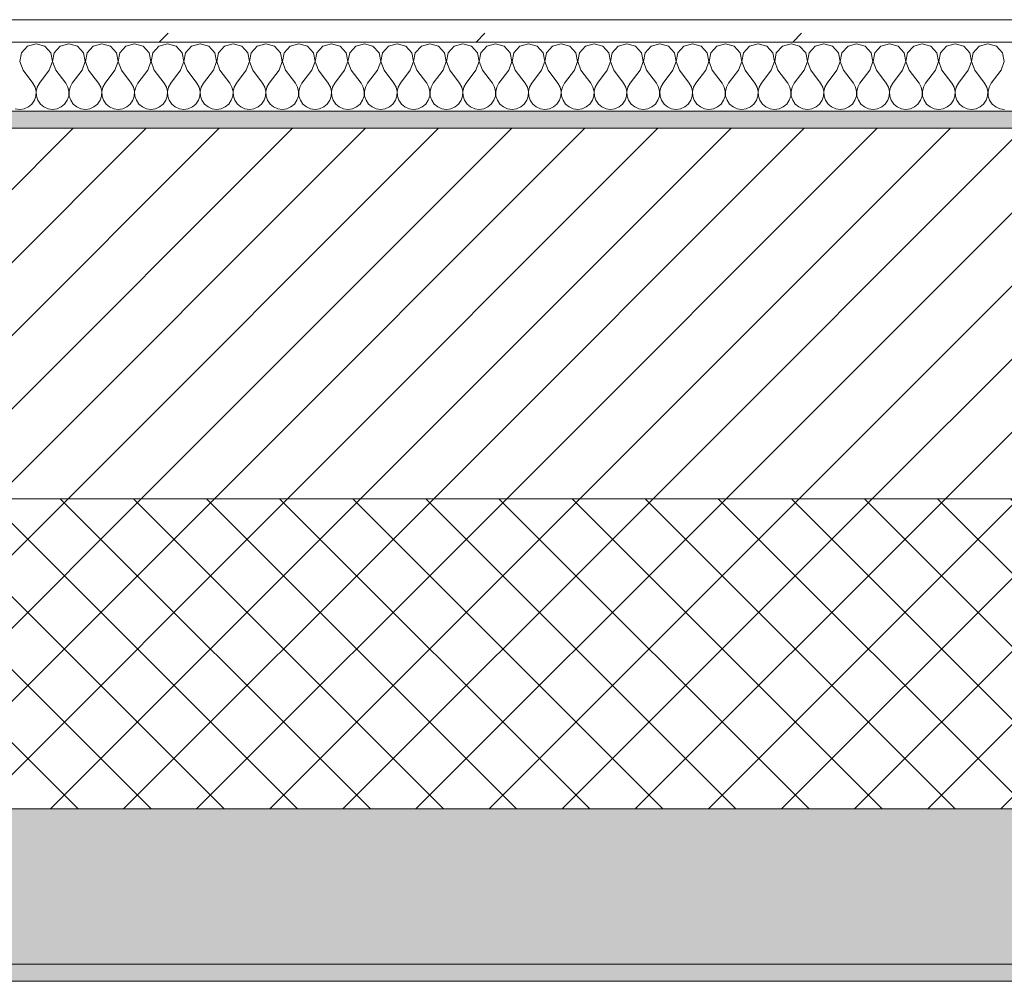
# Model space of a CAD drawing. Header units: millimetres. Extents: x -40968 to 13979, y -19284 to 4746.
# Tile 209 of 234: x -11714 to -11143, y -1699 to -1141. Entities that reach past the tile are written whole.
import ezdxf

# ---------------------------------------------------------------- set-up
doc = ezdxf.new("R2010")
doc.units = ezdxf.units.MM
doc.header["$MEASUREMENT"] = 0
doc.linetypes.add('Wipeout_Contour', pattern=[1000, 0, -1000])
doc.layers.add('12_FAÇ_Façana', color=7, linetype='Continuous')
doc.layers.add('Nuevo_08_E_Envans secs', color=7, linetype='Continuous')
for name, color, linetype, lineweight, true_color in [('12_FAÇ_Façana_Pluma_Nº__102', 7, 'Continuous', 5, 0xcccccc), ('12_FAÇ_Façana_Pluma_Nº__174', 7, 'Continuous', 13, 0xe4ad2c), ('12_FAÇ_Façana_Pluma_Nº__176', 7, 'Continuous', 15, 0x93a0c6), ('Nuevo_08_E_Envans secs_Pluma_Nº__102', 7, 'Continuous', 5, 0xcccccc), ('Nuevo_08_E_Envans secs_Pluma_Nº__177', 7, 'Continuous', 15, 0xf7e046)]:
    doc.layers.add(name, color=color, linetype=linetype, lineweight=lineweight, true_color=true_color)
for name, color, linetype, lineweight in [('12_FAÇ_Façana_Pluma_Nº__2', 8, 'Continuous', 5), ('12_FAÇ_Façana_Pluma_Nº__7', 7, 'Continuous', 5), ('Nuevo_08_E_Envans secs_Pluma_Nº__1', 7, 'Continuous', 5)]:
    doc.layers.add(name, color=color, linetype=linetype, lineweight=lineweight)

# ---------------------------------------------------------------- blocks, each defined once
blk = doc.blocks.new('Muro_10_1', base_point=(-12935.93, -1193.98))
at = {"layer": '12_FAÇ_Façana_Pluma_Nº__102', "linetype": 'Continuous', "lineweight": 0, "true_color": 0xe5e5e5}
for points in [[(-12935.93, -1688.98), (-8781.93, -1688.98), (-8781.93, -1598.98), (-12035.86, -1598.98), (-12035.86, -1613.98), (-12435.86, -1613.98), (-12435.86, -1598.98), (-12486.81, -1598.98), (-12486.81, -1613.98), (-12886.81, -1613.98), (-12886.81, -1598.98), (-12935.93, -1598.98)], [(-12935.93, -1698.98), (-8781.93, -1698.98), (-8781.93, -1688.98), (-12935.93, -1688.98)]]:
    blk.add_hatch(color=254, dxfattribs=at).paths.add_polyline_path(points)
at = {"layer": '12_FAÇ_Façana_Pluma_Nº__174', "linetype": 'Continuous', "lineweight": 13, "true_color": 0xe4ad2c}
h = blk.add_hatch(dxfattribs=at)
h.set_pattern_fill('SATE_Aislamiento_0001', color=42, style=0, pattern_type=2)
h.set_pattern_definition([(45, (0, 0), (-21.2132, 21.2132), []), (135, (0, 0), (21.2132, 21.2132), [])])
h.paths.add_polyline_path([(-12035.86, -1598.98), (-8781.93, -1598.98), (-8781.93, -1418.98), (-12035.86, -1418.98)])
at = {"layer": '12_FAÇ_Façana_Pluma_Nº__176', "linetype": 'Continuous', "lineweight": 0, "true_color": 0x495063}
blk.add_hatch(color=251, dxfattribs=at).paths.add_polyline_path([(-11995.86, -1203.98), (-8781.93, -1203.98), (-8781.93, -1193.98), (-11995.86, -1193.98)])
at = {"layer": '12_FAÇ_Façana_Pluma_Nº__2', "linetype": 'Continuous', "lineweight": 5}
h = blk.add_hatch(dxfattribs=at)
h.set_pattern_fill('Ceramic_0001', color=8, style=0, pattern_type=2)
h.set_pattern_definition([(45, (0, 0), (-21.2132, 21.2132), [])])
h.paths.add_polyline_path([(-11995.86, -1418.98), (-8781.93, -1418.98), (-8781.93, -1203.98), (-11995.86, -1203.98)])
at = {"layer": '12_FAÇ_Façana_Pluma_Nº__7', "color": 7, "linetype": 'Continuous', "lineweight": 5}
for p, q in [((-8781.93, -1203.98), (-11995.86, -1203.98)), ((-11995.86, -1418.98), (-8781.93, -1418.98)), ((-12035.86, -1598.98), (-8781.93, -1598.98)), ((-12935.93, -1688.98), (-8781.93, -1688.98))]:
    blk.add_line(p, q, dxfattribs=at)
at = {"layer": '12_FAÇ_Façana_Pluma_Nº__7', "color": 7, "linetype": 'Continuous', "lineweight": 5, "flags": 128}
for points in [[(-8781.93, -1193.98), (-11995.86, -1193.98)], [(-12935.93, -1698.98), (-8781.93, -1698.98)]]:
    blk.add_lwpolyline(points, dxfattribs=at)
blk = doc.blocks.new('*X256')
at = {"layer": 'Nuevo_08_E_Envans secs_Pluma_Nº__102', "color": 254, "linetype": 'Continuous', "lineweight": 5, "true_color": 0xcccccc}
for p, q in [((-11709.77, -1156.35), (-11713.28, -1160.19)), ((-11704.76, -1154.93), (-11709.77, -1156.35)), ((-11699.75, -1156.35), (-11704.76, -1154.93)), ((-11696.24, -1160.19), (-11699.75, -1156.35)), ((-11690.72, -1156.35), (-11694.23, -1160.19)), ((-11685.71, -1154.93), (-11690.72, -1156.35)), ((-11680.71, -1156.35), (-11685.71, -1154.93)), ((-11677.2, -1160.19), (-11680.71, -1156.35)), ((-11671.67, -1156.35), (-11675.19, -1160.19)), ((-11666.67, -1154.93), (-11671.67, -1156.35)), ((-11661.66, -1156.35), (-11666.67, -1154.93)), ((-11658.15, -1160.19), (-11661.66, -1156.35)), ((-11652.63, -1156.35), (-11656.14, -1160.19)), ((-11647.62, -1154.93), (-11652.63, -1156.35)), ((-11642.61, -1156.35), (-11647.62, -1154.93)), ((-11639.1, -1160.19), (-11642.61, -1156.35)), ((-11633.58, -1156.35), (-11637.09, -1160.19)), ((-11628.57, -1154.93), (-11633.58, -1156.35)), ((-11623.56, -1156.35), (-11628.57, -1154.93)), ((-11620.05, -1160.19), (-11623.56, -1156.35)), ((-11614.53, -1156.35), (-11618.04, -1160.19)), ((-11609.52, -1154.93), (-11614.53, -1156.35)), ((-11604.52, -1156.35), (-11609.52, -1154.93)), ((-11601.01, -1160.19), (-11604.52, -1156.35)), ((-11595.48, -1156.35), (-11598.99, -1160.19)), ((-11590.48, -1154.93), (-11595.48, -1156.35)), ((-11585.47, -1156.35), (-11590.48, -1154.93)), ((-11581.96, -1160.19), (-11585.47, -1156.35)), ((-11576.44, -1156.35), (-11579.95, -1160.19)), ((-11571.43, -1154.93), (-11576.44, -1156.35)), ((-11566.42, -1156.35), (-11571.43, -1154.93)), ((-11562.91, -1160.19), (-11566.42, -1156.35)), ((-11557.39, -1156.35), (-11560.9, -1160.19)), ((-11552.38, -1154.93), (-11557.39, -1156.35)), ((-11547.37, -1156.35), (-11552.38, -1154.93)), ((-11543.86, -1160.19), (-11547.37, -1156.35)), ((-11538.34, -1156.35), (-11541.85, -1160.19)), ((-11533.33, -1154.93), (-11538.34, -1156.35)), ((-11528.33, -1156.35), (-11533.33, -1154.93)), ((-11524.81, -1160.19), (-11528.33, -1156.35)), ((-11519.29, -1156.35), (-11522.8, -1160.19)), ((-11514.29, -1154.93), (-11519.29, -1156.35)), ((-11509.28, -1156.35), (-11514.29, -1154.93)), ((-11505.77, -1160.19), (-11509.28, -1156.35)), ((-11500.25, -1156.35), (-11503.76, -1160.19)), ((-11495.24, -1154.93), (-11500.25, -1156.35)), ((-11490.23, -1156.35), (-11495.24, -1154.93)), ((-11486.72, -1160.19), (-11490.23, -1156.35)), ((-11481.2, -1156.35), (-11484.71, -1160.19)), ((-11476.19, -1154.93), (-11481.2, -1156.35)), ((-11471.18, -1156.35), (-11476.19, -1154.93)), ((-11467.67, -1160.19), (-11471.18, -1156.35)), ((-11462.15, -1156.35), (-11465.66, -1160.19)), ((-11457.14, -1154.93), (-11462.15, -1156.35)), ((-11452.14, -1156.35), (-11457.14, -1154.93)), ((-11448.62, -1160.19), (-11452.14, -1156.35)), ((-11443.1, -1156.35), (-11446.61, -1160.19)), ((-11438.1, -1154.93), (-11443.1, -1156.35)), ((-11433.09, -1156.35), (-11438.1, -1154.93)), ((-11429.58, -1160.19), (-11433.09, -1156.35)), ((-11424.05, -1156.35), (-11427.57, -1160.19)), ((-11419.05, -1154.93), (-11424.05, -1156.35)), ((-11414.04, -1156.35), (-11419.05, -1154.93)), ((-11410.53, -1160.19), (-11414.04, -1156.35)), ((-11405.01, -1156.35), (-11408.52, -1160.19)), ((-11400, -1154.93), (-11405.01, -1156.35)), ((-11394.99, -1156.35), (-11400, -1154.93)), ((-11391.48, -1160.19), (-11394.99, -1156.35)), ((-11385.96, -1156.35), (-11389.47, -1160.19)), ((-11380.95, -1154.93), (-11385.96, -1156.35)), ((-11375.95, -1156.35), (-11380.95, -1154.93)), ((-11372.43, -1160.19), (-11375.95, -1156.35)), ((-11366.91, -1156.35), (-11370.42, -1160.19)), ((-11361.9, -1154.93), (-11366.91, -1156.35)), ((-11356.9, -1156.35), (-11361.9, -1154.93)), ((-11353.39, -1160.19), (-11356.9, -1156.35)), ((-11347.86, -1156.35), (-11351.38, -1160.19)), ((-11342.86, -1154.93), (-11347.86, -1156.35)), ((-11337.85, -1156.35), (-11342.86, -1154.93)), ((-11334.34, -1160.19), (-11337.85, -1156.35)), ((-11328.82, -1156.35), (-11332.33, -1160.19)), ((-11323.81, -1154.93), (-11328.82, -1156.35)), ((-11318.8, -1156.35), (-11323.81, -1154.93)), ((-11315.29, -1160.19), (-11318.8, -1156.35)), ((-11309.77, -1156.35), (-11313.28, -1160.19)), ((-11304.76, -1154.93), (-11309.77, -1156.35)), ((-11299.75, -1156.35), (-11304.76, -1154.93)), ((-11296.24, -1160.19), (-11299.75, -1156.35)), ((-11290.72, -1156.35), (-11294.23, -1160.19)), ((-11285.71, -1154.93), (-11290.72, -1156.35)), ((-11280.71, -1156.35), (-11285.71, -1154.93)), ((-11277.2, -1160.19), (-11280.71, -1156.35)), ((-11271.67, -1156.35), (-11275.19, -1160.19)), ((-11266.67, -1154.93), (-11271.67, -1156.35)), ((-11261.66, -1156.35), (-11266.67, -1154.93)), ((-11258.15, -1160.19), (-11261.66, -1156.35)), ((-11252.63, -1156.35), (-11256.14, -1160.19)), ((-11247.62, -1154.93), (-11252.63, -1156.35)), ((-11242.61, -1156.35), (-11247.62, -1154.93)), ((-11239.1, -1160.19), (-11242.61, -1156.35)), ((-11233.58, -1156.35), (-11237.09, -1160.19)), ((-11228.57, -1154.93), (-11233.58, -1156.35)), ((-11223.56, -1156.35), (-11228.57, -1154.93)), ((-11220.05, -1160.19), (-11223.56, -1156.35)), ((-11214.53, -1156.35), (-11218.04, -1160.19)), ((-11209.52, -1154.93), (-11214.53, -1156.35)), ((-11204.52, -1156.35), (-11209.52, -1154.93)), ((-11201.01, -1160.19), (-11204.52, -1156.35)), ((-11195.48, -1156.35), (-11198.99, -1160.19)), ((-11190.48, -1154.93), (-11195.48, -1156.35)), ((-11185.47, -1156.35), (-11190.48, -1154.93)), ((-11181.96, -1160.19), (-11185.47, -1156.35)), ((-11176.44, -1156.35), (-11179.95, -1160.19)), ((-11171.43, -1154.93), (-11176.44, -1156.35)), ((-11166.42, -1156.35), (-11171.43, -1154.93)), ((-11162.91, -1160.19), (-11166.42, -1156.35)), ((-11157.39, -1156.35), (-11160.9, -1160.19)), ((-11152.38, -1154.93), (-11157.39, -1156.35)), ((-11147.37, -1156.35), (-11152.38, -1154.93)), ((-11143.86, -1160.19), (-11147.37, -1156.35)), ((-11713.28, -1160.19), (-11714.25, -1165.31)), ((-11714.25, -1165.31), (-11712.38, -1170.17)), ((-11697.14, -1170.17), (-11695.28, -1165.31)), ((-11695.28, -1165.31), (-11696.24, -1160.19)), ((-11694.23, -1160.19), (-11695.2, -1165.31)), ((-11695.2, -1165.31), (-11693.33, -1170.17)), ((-11678.1, -1170.17), (-11676.23, -1165.31)), ((-11676.23, -1165.31), (-11677.2, -1160.19)), ((-11675.19, -1160.19), (-11676.15, -1165.31)), ((-11676.15, -1165.31), (-11674.29, -1170.17)), ((-11659.05, -1170.17), (-11657.18, -1165.31)), ((-11657.18, -1165.31), (-11658.15, -1160.19)), ((-11656.14, -1160.19), (-11657.1, -1165.31)), ((-11657.1, -1165.31), (-11655.24, -1170.17)), ((-11640, -1170.17), (-11638.13, -1165.31)), ((-11638.13, -1165.31), (-11639.1, -1160.19)), ((-11637.09, -1160.19), (-11638.06, -1165.31)), ((-11638.06, -1165.31), (-11636.19, -1170.17)), ((-11620.95, -1170.17), (-11619.09, -1165.31)), ((-11619.09, -1165.31), (-11620.05, -1160.19)), ((-11618.04, -1160.19), (-11619.01, -1165.31)), ((-11619.01, -1165.31), (-11617.14, -1170.17)), ((-11601.9, -1170.17), (-11600.04, -1165.31)), ((-11600.04, -1165.31), (-11601.01, -1160.19)), ((-11598.99, -1160.19), (-11599.96, -1165.31)), ((-11599.96, -1165.31), (-11598.1, -1170.17)), ((-11582.86, -1170.17), (-11580.99, -1165.31)), ((-11580.99, -1165.31), (-11581.96, -1160.19)), ((-11579.95, -1160.19), (-11580.91, -1165.31)), ((-11580.91, -1165.31), (-11579.05, -1170.17)), ((-11563.81, -1170.17), (-11561.94, -1165.31)), ((-11561.94, -1165.31), (-11562.91, -1160.19)), ((-11560.9, -1160.19), (-11561.87, -1165.31)), ((-11561.87, -1165.31), (-11560, -1170.17)), ((-11544.76, -1170.17), (-11542.9, -1165.31)), ((-11542.9, -1165.31), (-11543.86, -1160.19)), ((-11541.85, -1160.19), (-11542.82, -1165.31)), ((-11542.82, -1165.31), (-11540.95, -1170.17)), ((-11525.71, -1170.17), (-11523.85, -1165.31)), ((-11523.85, -1165.31), (-11524.81, -1160.19)), ((-11522.8, -1160.19), (-11523.77, -1165.31)), ((-11523.77, -1165.31), (-11521.9, -1170.17)), ((-11506.67, -1170.17), (-11504.8, -1165.31)), ((-11504.8, -1165.31), (-11505.77, -1160.19)), ((-11503.76, -1160.19), (-11504.72, -1165.31)), ((-11504.72, -1165.31), (-11502.86, -1170.17)), ((-11487.62, -1170.17), (-11485.75, -1165.31)), ((-11485.75, -1165.31), (-11486.72, -1160.19)), ((-11484.71, -1160.19), (-11485.68, -1165.31)), ((-11485.68, -1165.31), (-11483.81, -1170.17)), ((-11468.57, -1170.17), (-11466.71, -1165.31)), ((-11466.71, -1165.31), (-11467.67, -1160.19)), ((-11465.66, -1160.19), (-11466.63, -1165.31)), ((-11466.63, -1165.31), (-11464.76, -1170.17)), ((-11449.52, -1170.17), (-11447.66, -1165.31)), ((-11447.66, -1165.31), (-11448.62, -1160.19)), ((-11446.61, -1160.19), (-11447.58, -1165.31)), ((-11447.58, -1165.31), (-11445.71, -1170.17)), ((-11430.48, -1170.17), (-11428.61, -1165.31)), ((-11428.61, -1165.31), (-11429.58, -1160.19)), ((-11427.57, -1160.19), (-11428.53, -1165.31)), ((-11428.53, -1165.31), (-11426.67, -1170.17)), ((-11411.43, -1170.17), (-11409.56, -1165.31)), ((-11409.56, -1165.31), (-11410.53, -1160.19)), ((-11408.52, -1160.19), (-11409.49, -1165.31)), ((-11409.49, -1165.31), (-11407.62, -1170.17)), ((-11392.38, -1170.17), (-11390.51, -1165.31)), ((-11390.51, -1165.31), (-11391.48, -1160.19)), ((-11389.47, -1160.19), (-11390.44, -1165.31)), ((-11390.44, -1165.31), (-11388.57, -1170.17)), ((-11373.33, -1170.17), (-11371.47, -1165.31)), ((-11371.47, -1165.31), (-11372.43, -1160.19)), ((-11370.42, -1160.19), (-11371.39, -1165.31)), ((-11371.39, -1165.31), (-11369.52, -1170.17)), ((-11354.29, -1170.17), (-11352.42, -1165.31)), ((-11352.42, -1165.31), (-11353.39, -1160.19)), ((-11351.38, -1160.19), (-11352.34, -1165.31)), ((-11352.34, -1165.31), (-11350.48, -1170.17)), ((-11335.24, -1170.17), (-11333.37, -1165.31)), ((-11333.37, -1165.31), (-11334.34, -1160.19)), ((-11332.33, -1160.19), (-11333.29, -1165.31)), ((-11333.29, -1165.31), (-11331.43, -1170.17)), ((-11316.19, -1170.17), (-11314.32, -1165.31)), ((-11314.32, -1165.31), (-11315.29, -1160.19)), ((-11313.28, -1160.19), (-11314.25, -1165.31)), ((-11314.25, -1165.31), (-11312.38, -1170.17)), ((-11297.14, -1170.17), (-11295.28, -1165.31)), ((-11295.28, -1165.31), (-11296.24, -1160.19)), ((-11294.23, -1160.19), (-11295.2, -1165.31)), ((-11295.2, -1165.31), (-11293.33, -1170.17)), ((-11278.1, -1170.17), (-11276.23, -1165.31)), ((-11276.23, -1165.31), (-11277.2, -1160.19)), ((-11275.19, -1160.19), (-11276.15, -1165.31)), ((-11276.15, -1165.31), (-11274.29, -1170.17)), ((-11259.05, -1170.17), (-11257.18, -1165.31)), ((-11257.18, -1165.31), (-11258.15, -1160.19)), ((-11256.14, -1160.19), (-11257.1, -1165.31)), ((-11257.1, -1165.31), (-11255.24, -1170.17)), ((-11240, -1170.17), (-11238.13, -1165.31)), ((-11238.13, -1165.31), (-11239.1, -1160.19)), ((-11237.09, -1160.19), (-11238.06, -1165.31)), ((-11238.06, -1165.31), (-11236.19, -1170.17)), ((-11220.95, -1170.17), (-11219.09, -1165.31)), ((-11219.09, -1165.31), (-11220.05, -1160.19)), ((-11218.04, -1160.19), (-11219.01, -1165.31)), ((-11219.01, -1165.31), (-11217.14, -1170.17)), ((-11201.9, -1170.17), (-11200.04, -1165.31)), ((-11200.04, -1165.31), (-11201.01, -1160.19)), ((-11198.99, -1160.19), (-11199.96, -1165.31)), ((-11199.96, -1165.31), (-11198.1, -1170.17)), ((-11182.86, -1170.17), (-11180.99, -1165.31)), ((-11180.99, -1165.31), (-11181.96, -1160.19)), ((-11179.95, -1160.19), (-11180.91, -1165.31)), ((-11180.91, -1165.31), (-11179.05, -1170.17)), ((-11163.81, -1170.17), (-11161.94, -1165.31)), ((-11161.94, -1165.31), (-11162.91, -1160.19)), ((-11160.9, -1160.19), (-11161.87, -1165.31)), ((-11161.87, -1165.31), (-11160, -1170.17)), ((-11144.76, -1170.17), (-11142.9, -1165.31)), ((-11142.9, -1165.31), (-11143.86, -1160.19)), ((-11712.38, -1170.17), (-11706.67, -1177.79)), ((-11697.14, -1170.17), (-11702.86, -1177.79)), ((-11693.33, -1170.17), (-11687.62, -1177.79)), ((-11678.1, -1170.17), (-11683.81, -1177.79)), ((-11674.29, -1170.17), (-11668.57, -1177.79)), ((-11659.05, -1170.17), (-11664.76, -1177.79)), ((-11655.24, -1170.17), (-11649.52, -1177.79)), ((-11640, -1170.17), (-11645.71, -1177.79)), ((-11636.19, -1170.17), (-11630.48, -1177.79)), ((-11620.95, -1170.17), (-11626.67, -1177.79)), ((-11617.14, -1170.17), (-11611.43, -1177.79)), ((-11601.9, -1170.17), (-11607.62, -1177.79)), ((-11598.1, -1170.17), (-11592.38, -1177.79)), ((-11582.86, -1170.17), (-11588.57, -1177.79)), ((-11579.05, -1170.17), (-11573.33, -1177.79)), ((-11563.81, -1170.17), (-11569.52, -1177.79)), ((-11560, -1170.17), (-11554.29, -1177.79)), ((-11544.76, -1170.17), (-11550.48, -1177.79)), ((-11540.95, -1170.17), (-11535.24, -1177.79)), ((-11525.71, -1170.17), (-11531.43, -1177.79)), ((-11521.9, -1170.17), (-11516.19, -1177.79)), ((-11506.67, -1170.17), (-11512.38, -1177.79)), ((-11502.86, -1170.17), (-11497.14, -1177.79)), ((-11487.62, -1170.17), (-11493.33, -1177.79)), ((-11483.81, -1170.17), (-11478.1, -1177.79)), ((-11468.57, -1170.17), (-11474.29, -1177.79)), ((-11464.76, -1170.17), (-11459.05, -1177.79)), ((-11449.52, -1170.17), (-11455.24, -1177.79)), ((-11445.71, -1170.17), (-11440, -1177.79)), ((-11430.48, -1170.17), (-11436.19, -1177.79)), ((-11426.67, -1170.17), (-11420.95, -1177.79)), ((-11411.43, -1170.17), (-11417.14, -1177.79)), ((-11407.62, -1170.17), (-11401.9, -1177.79)), ((-11392.38, -1170.17), (-11398.1, -1177.79)), ((-11388.57, -1170.17), (-11382.86, -1177.79)), ((-11373.33, -1170.17), (-11379.05, -1177.79)), ((-11369.52, -1170.17), (-11363.81, -1177.79)), ((-11354.29, -1170.17), (-11360, -1177.79)), ((-11350.48, -1170.17), (-11344.76, -1177.79)), ((-11335.24, -1170.17), (-11340.95, -1177.79)), ((-11331.43, -1170.17), (-11325.71, -1177.79)), ((-11316.19, -1170.17), (-11321.9, -1177.79)), ((-11312.38, -1170.17), (-11306.67, -1177.79)), ((-11297.14, -1170.17), (-11302.86, -1177.79)), ((-11293.33, -1170.17), (-11287.62, -1177.79)), ((-11278.1, -1170.17), (-11283.81, -1177.79)), ((-11274.29, -1170.17), (-11268.57, -1177.79)), ((-11259.05, -1170.17), (-11264.76, -1177.79)), ((-11255.24, -1170.17), (-11249.52, -1177.79)), ((-11240, -1170.17), (-11245.71, -1177.79)), ((-11236.19, -1170.17), (-11230.48, -1177.79)), ((-11220.95, -1170.17), (-11226.67, -1177.79)), ((-11217.14, -1170.17), (-11211.43, -1177.79)), ((-11201.9, -1170.17), (-11207.62, -1177.79)), ((-11198.1, -1170.17), (-11192.38, -1177.79)), ((-11182.86, -1170.17), (-11188.57, -1177.79)), ((-11179.05, -1170.17), (-11173.33, -1177.79)), ((-11163.81, -1170.17), (-11169.52, -1177.79)), ((-11160, -1170.17), (-11154.29, -1177.79)), ((-11144.76, -1170.17), (-11150.48, -1177.79)), ((-11705.4, -1180.08), (-11706.67, -1177.79)), ((-11704.8, -1182.64), (-11705.4, -1180.08)), ((-11704.93, -1185.27), (-11704.8, -1182.64)), ((-11704.13, -1180.08), (-11704.72, -1182.64)), ((-11704.72, -1182.64), (-11704.6, -1185.27)), ((-11702.86, -1177.79), (-11704.13, -1180.08)), ((-11686.35, -1180.08), (-11687.62, -1177.79)), ((-11685.75, -1182.64), (-11686.35, -1180.08)), ((-11685.88, -1185.27), (-11685.75, -1182.64)), ((-11685.08, -1180.08), (-11685.68, -1182.64)), ((-11685.68, -1182.64), (-11685.55, -1185.27)), ((-11683.81, -1177.79), (-11685.08, -1180.08)), ((-11667.3, -1180.08), (-11668.57, -1177.79)), ((-11666.71, -1182.64), (-11667.3, -1180.08)), ((-11666.83, -1185.27), (-11666.71, -1182.64)), ((-11666.03, -1180.08), (-11666.63, -1182.64)), ((-11666.63, -1182.64), (-11666.5, -1185.27)), ((-11664.76, -1177.79), (-11666.03, -1180.08)), ((-11648.25, -1180.08), (-11649.52, -1177.79)), ((-11647.66, -1182.64), (-11648.25, -1180.08)), ((-11647.78, -1185.27), (-11647.66, -1182.64)), ((-11646.99, -1180.08), (-11647.58, -1182.64)), ((-11647.58, -1182.64), (-11647.45, -1185.27)), ((-11645.71, -1177.79), (-11646.99, -1180.08)), ((-11629.2, -1180.08), (-11630.48, -1177.79)), ((-11628.61, -1182.64), (-11629.2, -1180.08)), ((-11628.74, -1185.27), (-11628.61, -1182.64)), ((-11627.94, -1180.08), (-11628.53, -1182.64)), ((-11628.53, -1182.64), (-11628.41, -1185.27)), ((-11626.67, -1177.79), (-11627.94, -1180.08)), ((-11610.16, -1180.08), (-11611.43, -1177.79)), ((-11609.56, -1182.64), (-11610.16, -1180.08)), ((-11609.69, -1185.27), (-11609.56, -1182.64)), ((-11608.89, -1180.08), (-11609.49, -1182.64)), ((-11609.49, -1182.64), (-11609.36, -1185.27)), ((-11607.62, -1177.79), (-11608.89, -1180.08)), ((-11591.11, -1180.08), (-11592.38, -1177.79)), ((-11590.51, -1182.64), (-11591.11, -1180.08)), ((-11590.64, -1185.27), (-11590.51, -1182.64)), ((-11589.84, -1180.08), (-11590.44, -1182.64)), ((-11590.44, -1182.64), (-11590.31, -1185.27)), ((-11588.57, -1177.79), (-11589.84, -1180.08)), ((-11572.06, -1180.08), (-11573.33, -1177.79)), ((-11571.47, -1182.64), (-11572.06, -1180.08)), ((-11571.59, -1185.27), (-11571.47, -1182.64)), ((-11570.8, -1180.08), (-11571.39, -1182.64)), ((-11571.39, -1182.64), (-11571.26, -1185.27)), ((-11569.52, -1177.79), (-11570.8, -1180.08)), ((-11553.01, -1180.08), (-11554.29, -1177.79)), ((-11552.42, -1182.64), (-11553.01, -1180.08)), ((-11552.55, -1185.27), (-11552.42, -1182.64)), ((-11551.75, -1180.08), (-11552.34, -1182.64)), ((-11552.34, -1182.64), (-11552.22, -1185.27)), ((-11550.48, -1177.79), (-11551.75, -1180.08)), ((-11533.97, -1180.08), (-11535.24, -1177.79)), ((-11533.37, -1182.64), (-11533.97, -1180.08)), ((-11533.5, -1185.27), (-11533.37, -1182.64)), ((-11532.7, -1180.08), (-11533.29, -1182.64)), ((-11533.29, -1182.64), (-11533.17, -1185.27)), ((-11531.43, -1177.79), (-11532.7, -1180.08)), ((-11514.92, -1180.08), (-11516.19, -1177.79)), ((-11514.32, -1182.64), (-11514.92, -1180.08)), ((-11514.45, -1185.27), (-11514.32, -1182.64)), ((-11513.65, -1180.08), (-11514.25, -1182.64)), ((-11514.25, -1182.64), (-11514.12, -1185.27)), ((-11512.38, -1177.79), (-11513.65, -1180.08)), ((-11495.87, -1180.08), (-11497.14, -1177.79)), ((-11495.28, -1182.64), (-11495.87, -1180.08)), ((-11495.4, -1185.27), (-11495.28, -1182.64)), ((-11494.6, -1180.08), (-11495.2, -1182.64)), ((-11495.2, -1182.64), (-11495.07, -1185.27)), ((-11493.33, -1177.79), (-11494.6, -1180.08)), ((-11476.82, -1180.08), (-11478.1, -1177.79)), ((-11476.23, -1182.64), (-11476.82, -1180.08)), ((-11476.36, -1185.27), (-11476.23, -1182.64)), ((-11475.56, -1180.08), (-11476.15, -1182.64)), ((-11476.15, -1182.64), (-11476.02, -1185.27)), ((-11474.29, -1177.79), (-11475.56, -1180.08)), ((-11457.78, -1180.08), (-11459.05, -1177.79)), ((-11457.18, -1182.64), (-11457.78, -1180.08)), ((-11457.31, -1185.27), (-11457.18, -1182.64)), ((-11456.51, -1180.08), (-11457.1, -1182.64)), ((-11457.1, -1182.64), (-11456.98, -1185.27)), ((-11455.24, -1177.79), (-11456.51, -1180.08)), ((-11438.73, -1180.08), (-11440, -1177.79)), ((-11438.13, -1182.64), (-11438.73, -1180.08)), ((-11438.26, -1185.27), (-11438.13, -1182.64)), ((-11437.46, -1180.08), (-11438.06, -1182.64)), ((-11438.06, -1182.64), (-11437.93, -1185.27)), ((-11436.19, -1177.79), (-11437.46, -1180.08)), ((-11419.68, -1180.08), (-11420.95, -1177.79)), ((-11419.09, -1182.64), (-11419.68, -1180.08)), ((-11419.21, -1185.27), (-11419.09, -1182.64)), ((-11418.41, -1180.08), (-11419.01, -1182.64)), ((-11419.01, -1182.64), (-11418.88, -1185.27)), ((-11417.14, -1177.79), (-11418.41, -1180.08)), ((-11400.63, -1180.08), (-11401.9, -1177.79)), ((-11400.04, -1182.64), (-11400.63, -1180.08)), ((-11400.17, -1185.27), (-11400.04, -1182.64)), ((-11399.37, -1180.08), (-11399.96, -1182.64)), ((-11399.96, -1182.64), (-11399.83, -1185.27)), ((-11398.1, -1177.79), (-11399.37, -1180.08)), ((-11381.59, -1180.08), (-11382.86, -1177.79)), ((-11380.99, -1182.64), (-11381.59, -1180.08)), ((-11381.12, -1185.27), (-11380.99, -1182.64)), ((-11380.32, -1180.08), (-11380.91, -1182.64)), ((-11380.91, -1182.64), (-11380.79, -1185.27)), ((-11379.05, -1177.79), (-11380.32, -1180.08)), ((-11362.54, -1180.08), (-11363.81, -1177.79)), ((-11361.94, -1182.64), (-11362.54, -1180.08)), ((-11362.07, -1185.27), (-11361.94, -1182.64)), ((-11361.27, -1180.08), (-11361.87, -1182.64)), ((-11361.87, -1182.64), (-11361.74, -1185.27)), ((-11360, -1177.79), (-11361.27, -1180.08)), ((-11343.49, -1180.08), (-11344.76, -1177.79)), ((-11342.9, -1182.64), (-11343.49, -1180.08)), ((-11343.02, -1185.27), (-11342.9, -1182.64)), ((-11342.22, -1180.08), (-11342.82, -1182.64)), ((-11342.82, -1182.64), (-11342.69, -1185.27)), ((-11340.95, -1177.79), (-11342.22, -1180.08)), ((-11324.44, -1180.08), (-11325.71, -1177.79)), ((-11323.85, -1182.64), (-11324.44, -1180.08)), ((-11323.98, -1185.27), (-11323.85, -1182.64)), ((-11323.18, -1180.08), (-11323.77, -1182.64)), ((-11323.77, -1182.64), (-11323.64, -1185.27)), ((-11321.9, -1177.79), (-11323.18, -1180.08)), ((-11305.4, -1180.08), (-11306.67, -1177.79)), ((-11304.8, -1182.64), (-11305.4, -1180.08)), ((-11304.93, -1185.27), (-11304.8, -1182.64)), ((-11304.13, -1180.08), (-11304.72, -1182.64)), ((-11304.72, -1182.64), (-11304.6, -1185.27)), ((-11302.86, -1177.79), (-11304.13, -1180.08)), ((-11286.35, -1180.08), (-11287.62, -1177.79)), ((-11285.75, -1182.64), (-11286.35, -1180.08)), ((-11285.88, -1185.27), (-11285.75, -1182.64)), ((-11285.08, -1180.08), (-11285.68, -1182.64)), ((-11285.68, -1182.64), (-11285.55, -1185.27)), ((-11283.81, -1177.79), (-11285.08, -1180.08)), ((-11267.3, -1180.08), (-11268.57, -1177.79)), ((-11266.71, -1182.64), (-11267.3, -1180.08)), ((-11266.83, -1185.27), (-11266.71, -1182.64)), ((-11266.03, -1180.08), (-11266.63, -1182.64)), ((-11266.63, -1182.64), (-11266.5, -1185.27)), ((-11264.76, -1177.79), (-11266.03, -1180.08)), ((-11248.25, -1180.08), (-11249.52, -1177.79)), ((-11247.66, -1182.64), (-11248.25, -1180.08)), ((-11247.78, -1185.27), (-11247.66, -1182.64)), ((-11246.99, -1180.08), (-11247.58, -1182.64)), ((-11247.58, -1182.64), (-11247.45, -1185.27)), ((-11245.71, -1177.79), (-11246.99, -1180.08)), ((-11229.2, -1180.08), (-11230.48, -1177.79)), ((-11228.61, -1182.64), (-11229.2, -1180.08)), ((-11228.74, -1185.27), (-11228.61, -1182.64)), ((-11227.94, -1180.08), (-11228.53, -1182.64)), ((-11228.53, -1182.64), (-11228.41, -1185.27)), ((-11226.67, -1177.79), (-11227.94, -1180.08)), ((-11210.16, -1180.08), (-11211.43, -1177.79)), ((-11209.56, -1182.64), (-11210.16, -1180.08)), ((-11209.69, -1185.27), (-11209.56, -1182.64)), ((-11208.89, -1180.08), (-11209.49, -1182.64)), ((-11209.49, -1182.64), (-11209.36, -1185.27)), ((-11207.62, -1177.79), (-11208.89, -1180.08)), ((-11191.11, -1180.08), (-11192.38, -1177.79)), ((-11190.51, -1182.64), (-11191.11, -1180.08)), ((-11190.64, -1185.27), (-11190.51, -1182.64)), ((-11189.84, -1180.08), (-11190.44, -1182.64)), ((-11190.44, -1182.64), (-11190.31, -1185.27)), ((-11188.57, -1177.79), (-11189.84, -1180.08)), ((-11172.06, -1180.08), (-11173.33, -1177.79)), ((-11171.47, -1182.64), (-11172.06, -1180.08)), ((-11171.59, -1185.27), (-11171.47, -1182.64)), ((-11170.8, -1180.08), (-11171.39, -1182.64)), ((-11171.39, -1182.64), (-11171.26, -1185.27)), ((-11169.52, -1177.79), (-11170.8, -1180.08)), ((-11153.01, -1180.08), (-11154.29, -1177.79)), ((-11152.42, -1182.64), (-11153.01, -1180.08)), ((-11152.55, -1185.27), (-11152.42, -1182.64)), ((-11151.75, -1180.08), (-11152.34, -1182.64)), ((-11152.34, -1182.64), (-11152.22, -1185.27)), ((-11150.48, -1177.79), (-11151.75, -1180.08)), ((-11707.26, -1189.92), (-11705.77, -1187.76)), ((-11705.77, -1187.76), (-11704.93, -1185.27)), ((-11704.6, -1185.27), (-11703.76, -1187.76)), ((-11703.76, -1187.76), (-11702.27, -1189.92)), ((-11688.21, -1189.92), (-11686.72, -1187.76)), ((-11686.72, -1187.76), (-11685.88, -1185.27)), ((-11685.55, -1185.27), (-11684.71, -1187.76)), ((-11684.71, -1187.76), (-11683.22, -1189.92)), ((-11669.16, -1189.92), (-11667.67, -1187.76)), ((-11667.67, -1187.76), (-11666.83, -1185.27)), ((-11666.5, -1185.27), (-11665.66, -1187.76)), ((-11665.66, -1187.76), (-11664.17, -1189.92)), ((-11650.11, -1189.92), (-11648.62, -1187.76)), ((-11648.62, -1187.76), (-11647.78, -1185.27)), ((-11647.45, -1185.27), (-11646.61, -1187.76)), ((-11646.61, -1187.76), (-11645.13, -1189.92)), ((-11631.06, -1189.92), (-11629.58, -1187.76)), ((-11629.58, -1187.76), (-11628.74, -1185.27)), ((-11628.41, -1185.27), (-11627.57, -1187.76)), ((-11627.57, -1187.76), (-11626.08, -1189.92)), ((-11612.02, -1189.92), (-11610.53, -1187.76)), ((-11610.53, -1187.76), (-11609.69, -1185.27)), ((-11609.36, -1185.27), (-11608.52, -1187.76)), ((-11608.52, -1187.76), (-11607.03, -1189.92)), ((-11592.97, -1189.92), (-11591.48, -1187.76)), ((-11591.48, -1187.76), (-11590.64, -1185.27)), ((-11590.31, -1185.27), (-11589.47, -1187.76)), ((-11589.47, -1187.76), (-11587.98, -1189.92)), ((-11573.92, -1189.92), (-11572.43, -1187.76)), ((-11572.43, -1187.76), (-11571.59, -1185.27)), ((-11571.26, -1185.27), (-11570.42, -1187.76)), ((-11570.42, -1187.76), (-11568.94, -1189.92)), ((-11554.87, -1189.92), (-11553.39, -1187.76)), ((-11553.39, -1187.76), (-11552.55, -1185.27)), ((-11552.22, -1185.27), (-11551.38, -1187.76)), ((-11551.38, -1187.76), (-11549.89, -1189.92)), ((-11535.83, -1189.92), (-11534.34, -1187.76)), ((-11534.34, -1187.76), (-11533.5, -1185.27)), ((-11533.17, -1185.27), (-11532.33, -1187.76)), ((-11532.33, -1187.76), (-11530.84, -1189.92)), ((-11516.78, -1189.92), (-11515.29, -1187.76)), ((-11515.29, -1187.76), (-11514.45, -1185.27)), ((-11514.12, -1185.27), (-11513.28, -1187.76)), ((-11513.28, -1187.76), (-11511.79, -1189.92)), ((-11497.73, -1189.92), (-11496.24, -1187.76)), ((-11496.24, -1187.76), (-11495.4, -1185.27)), ((-11495.07, -1185.27), (-11494.23, -1187.76)), ((-11494.23, -1187.76), (-11492.74, -1189.92)), ((-11478.68, -1189.92), (-11477.2, -1187.76)), ((-11477.2, -1187.76), (-11476.36, -1185.27)), ((-11476.02, -1185.27), (-11475.19, -1187.76)), ((-11475.19, -1187.76), (-11473.7, -1189.92)), ((-11459.64, -1189.92), (-11458.15, -1187.76)), ((-11458.15, -1187.76), (-11457.31, -1185.27)), ((-11456.98, -1185.27), (-11456.14, -1187.76)), ((-11456.14, -1187.76), (-11454.65, -1189.92)), ((-11440.59, -1189.92), (-11439.1, -1187.76)), ((-11439.1, -1187.76), (-11438.26, -1185.27)), ((-11437.93, -1185.27), (-11437.09, -1187.76)), ((-11437.09, -1187.76), (-11435.6, -1189.92)), ((-11421.54, -1189.92), (-11420.05, -1187.76)), ((-11420.05, -1187.76), (-11419.21, -1185.27)), ((-11418.88, -1185.27), (-11418.04, -1187.76)), ((-11418.04, -1187.76), (-11416.55, -1189.92)), ((-11402.49, -1189.92), (-11401.01, -1187.76)), ((-11401.01, -1187.76), (-11400.17, -1185.27)), ((-11399.83, -1185.27), (-11398.99, -1187.76)), ((-11398.99, -1187.76), (-11397.51, -1189.92)), ((-11383.45, -1189.92), (-11381.96, -1187.76)), ((-11381.96, -1187.76), (-11381.12, -1185.27)), ((-11380.79, -1185.27), (-11379.95, -1187.76)), ((-11379.95, -1187.76), (-11378.46, -1189.92)), ((-11364.4, -1189.92), (-11362.91, -1187.76)), ((-11362.91, -1187.76), (-11362.07, -1185.27)), ((-11361.74, -1185.27), (-11360.9, -1187.76)), ((-11360.9, -1187.76), (-11359.41, -1189.92)), ((-11345.35, -1189.92), (-11343.86, -1187.76)), ((-11343.86, -1187.76), (-11343.02, -1185.27)), ((-11342.69, -1185.27), (-11341.85, -1187.76)), ((-11341.85, -1187.76), (-11340.36, -1189.92)), ((-11326.3, -1189.92), (-11324.81, -1187.76)), ((-11324.81, -1187.76), (-11323.98, -1185.27)), ((-11323.64, -1185.27), (-11322.8, -1187.76)), ((-11322.8, -1187.76), (-11321.32, -1189.92)), ((-11307.26, -1189.92), (-11305.77, -1187.76)), ((-11305.77, -1187.76), (-11304.93, -1185.27)), ((-11304.6, -1185.27), (-11303.76, -1187.76)), ((-11303.76, -1187.76), (-11302.27, -1189.92)), ((-11288.21, -1189.92), (-11286.72, -1187.76)), ((-11286.72, -1187.76), (-11285.88, -1185.27)), ((-11285.55, -1185.27), (-11284.71, -1187.76)), ((-11284.71, -1187.76), (-11283.22, -1189.92)), ((-11269.16, -1189.92), (-11267.67, -1187.76)), ((-11267.67, -1187.76), (-11266.83, -1185.27)), ((-11266.5, -1185.27), (-11265.66, -1187.76)), ((-11265.66, -1187.76), (-11264.17, -1189.92)), ((-11250.11, -1189.92), (-11248.62, -1187.76)), ((-11248.62, -1187.76), (-11247.78, -1185.27)), ((-11247.45, -1185.27), (-11246.61, -1187.76)), ((-11246.61, -1187.76), (-11245.13, -1189.92)), ((-11231.06, -1189.92), (-11229.58, -1187.76)), ((-11229.58, -1187.76), (-11228.74, -1185.27)), ((-11228.41, -1185.27), (-11227.57, -1187.76)), ((-11227.57, -1187.76), (-11226.08, -1189.92)), ((-11212.02, -1189.92), (-11210.53, -1187.76)), ((-11210.53, -1187.76), (-11209.69, -1185.27)), ((-11209.36, -1185.27), (-11208.52, -1187.76)), ((-11208.52, -1187.76), (-11207.03, -1189.92)), ((-11192.97, -1189.92), (-11191.48, -1187.76)), ((-11191.48, -1187.76), (-11190.64, -1185.27)), ((-11190.31, -1185.27), (-11189.47, -1187.76)), ((-11189.47, -1187.76), (-11187.98, -1189.92)), ((-11173.92, -1189.92), (-11172.43, -1187.76)), ((-11172.43, -1187.76), (-11171.59, -1185.27)), ((-11171.26, -1185.27), (-11170.42, -1187.76)), ((-11170.42, -1187.76), (-11168.94, -1189.92)), ((-11154.87, -1189.92), (-11153.39, -1187.76)), ((-11153.39, -1187.76), (-11152.55, -1185.27)), ((-11152.22, -1185.27), (-11151.38, -1187.76)), ((-11151.38, -1187.76), (-11149.89, -1189.92)), ((-11716.89, -1192.66), (-11714.29, -1193.02)), ((-11714.29, -1193.02), (-11711.68, -1192.66)), ((-11711.68, -1192.66), (-11709.28, -1191.6)), ((-11709.28, -1191.6), (-11707.26, -1189.92)), ((-11702.27, -1189.92), (-11700.25, -1191.6)), ((-11700.25, -1191.6), (-11697.84, -1192.66)), ((-11697.84, -1192.66), (-11695.24, -1193.02)), ((-11695.24, -1193.02), (-11692.64, -1192.66)), ((-11692.64, -1192.66), (-11690.23, -1191.6)), ((-11690.23, -1191.6), (-11688.21, -1189.92)), ((-11683.22, -1189.92), (-11681.2, -1191.6)), ((-11681.2, -1191.6), (-11678.79, -1192.66)), ((-11678.79, -1192.66), (-11676.19, -1193.02)), ((-11676.19, -1193.02), (-11673.59, -1192.66)), ((-11673.59, -1192.66), (-11671.18, -1191.6)), ((-11671.18, -1191.6), (-11669.16, -1189.92)), ((-11664.17, -1189.92), (-11662.15, -1191.6)), ((-11662.15, -1191.6), (-11659.75, -1192.66)), ((-11659.75, -1192.66), (-11657.14, -1193.02)), ((-11657.14, -1193.02), (-11654.54, -1192.66)), ((-11654.54, -1192.66), (-11652.14, -1191.6)), ((-11652.14, -1191.6), (-11650.11, -1189.92)), ((-11645.13, -1189.92), (-11643.1, -1191.6)), ((-11643.1, -1191.6), (-11640.7, -1192.66)), ((-11640.7, -1192.66), (-11638.1, -1193.02)), ((-11638.1, -1193.02), (-11635.49, -1192.66)), ((-11635.49, -1192.66), (-11633.09, -1191.6)), ((-11633.09, -1191.6), (-11631.06, -1189.92)), ((-11626.08, -1189.92), (-11624.05, -1191.6)), ((-11624.05, -1191.6), (-11621.65, -1192.66)), ((-11621.65, -1192.66), (-11619.05, -1193.02)), ((-11619.05, -1193.02), (-11616.45, -1192.66)), ((-11616.45, -1192.66), (-11614.04, -1191.6)), ((-11614.04, -1191.6), (-11612.02, -1189.92)), ((-11607.03, -1189.92), (-11605.01, -1191.6)), ((-11605.01, -1191.6), (-11602.6, -1192.66)), ((-11602.6, -1192.66), (-11600, -1193.02)), ((-11600, -1193.02), (-11597.4, -1192.66)), ((-11597.4, -1192.66), (-11594.99, -1191.6)), ((-11594.99, -1191.6), (-11592.97, -1189.92)), ((-11587.98, -1189.92), (-11585.96, -1191.6)), ((-11585.96, -1191.6), (-11583.55, -1192.66)), ((-11583.55, -1192.66), (-11580.95, -1193.02)), ((-11580.95, -1193.02), (-11578.35, -1192.66)), ((-11578.35, -1192.66), (-11575.95, -1191.6)), ((-11575.95, -1191.6), (-11573.92, -1189.92)), ((-11568.94, -1189.92), (-11566.91, -1191.6)), ((-11566.91, -1191.6), (-11564.51, -1192.66)), ((-11564.51, -1192.66), (-11561.9, -1193.02)), ((-11561.9, -1193.02), (-11559.3, -1192.66)), ((-11559.3, -1192.66), (-11556.9, -1191.6)), ((-11556.9, -1191.6), (-11554.87, -1189.92)), ((-11549.89, -1189.92), (-11547.86, -1191.6)), ((-11547.86, -1191.6), (-11545.46, -1192.66)), ((-11545.46, -1192.66), (-11542.86, -1193.02)), ((-11542.86, -1193.02), (-11540.25, -1192.66)), ((-11540.25, -1192.66), (-11537.85, -1191.6)), ((-11537.85, -1191.6), (-11535.83, -1189.92)), ((-11530.84, -1189.92), (-11528.82, -1191.6)), ((-11528.82, -1191.6), (-11526.41, -1192.66)), ((-11526.41, -1192.66), (-11523.81, -1193.02)), ((-11523.81, -1193.02), (-11521.21, -1192.66)), ((-11521.21, -1192.66), (-11518.8, -1191.6)), ((-11518.8, -1191.6), (-11516.78, -1189.92)), ((-11511.79, -1189.92), (-11509.77, -1191.6)), ((-11509.77, -1191.6), (-11507.36, -1192.66)), ((-11507.36, -1192.66), (-11504.76, -1193.02)), ((-11504.76, -1193.02), (-11502.16, -1192.66)), ((-11502.16, -1192.66), (-11499.75, -1191.6)), ((-11499.75, -1191.6), (-11497.73, -1189.92)), ((-11492.74, -1189.92), (-11490.72, -1191.6)), ((-11490.72, -1191.6), (-11488.32, -1192.66)), ((-11488.32, -1192.66), (-11485.71, -1193.02)), ((-11485.71, -1193.02), (-11483.11, -1192.66)), ((-11483.11, -1192.66), (-11480.71, -1191.6)), ((-11480.71, -1191.6), (-11478.68, -1189.92)), ((-11473.7, -1189.92), (-11471.67, -1191.6)), ((-11471.67, -1191.6), (-11469.27, -1192.66)), ((-11469.27, -1192.66), (-11466.67, -1193.02)), ((-11466.67, -1193.02), (-11464.06, -1192.66)), ((-11464.06, -1192.66), (-11461.66, -1191.6)), ((-11461.66, -1191.6), (-11459.64, -1189.92)), ((-11454.65, -1189.92), (-11452.63, -1191.6)), ((-11452.63, -1191.6), (-11450.22, -1192.66)), ((-11450.22, -1192.66), (-11447.62, -1193.02)), ((-11447.62, -1193.02), (-11445.02, -1192.66)), ((-11445.02, -1192.66), (-11442.61, -1191.6)), ((-11442.61, -1191.6), (-11440.59, -1189.92)), ((-11435.6, -1189.92), (-11433.58, -1191.6)), ((-11433.58, -1191.6), (-11431.17, -1192.66)), ((-11431.17, -1192.66), (-11428.57, -1193.02)), ((-11428.57, -1193.02), (-11425.97, -1192.66)), ((-11425.97, -1192.66), (-11423.56, -1191.6)), ((-11423.56, -1191.6), (-11421.54, -1189.92)), ((-11416.55, -1189.92), (-11414.53, -1191.6)), ((-11414.53, -1191.6), (-11412.13, -1192.66)), ((-11412.13, -1192.66), (-11409.52, -1193.02)), ((-11409.52, -1193.02), (-11406.92, -1192.66)), ((-11406.92, -1192.66), (-11404.52, -1191.6)), ((-11404.52, -1191.6), (-11402.49, -1189.92)), ((-11397.51, -1189.92), (-11395.48, -1191.6)), ((-11395.48, -1191.6), (-11393.08, -1192.66)), ((-11393.08, -1192.66), (-11390.48, -1193.02)), ((-11390.48, -1193.02), (-11387.87, -1192.66)), ((-11387.87, -1192.66), (-11385.47, -1191.6)), ((-11385.47, -1191.6), (-11383.45, -1189.92)), ((-11378.46, -1189.92), (-11376.44, -1191.6)), ((-11376.44, -1191.6), (-11374.03, -1192.66)), ((-11374.03, -1192.66), (-11371.43, -1193.02)), ((-11371.43, -1193.02), (-11368.83, -1192.66)), ((-11368.83, -1192.66), (-11366.42, -1191.6)), ((-11366.42, -1191.6), (-11364.4, -1189.92)), ((-11359.41, -1189.92), (-11357.39, -1191.6)), ((-11357.39, -1191.6), (-11354.98, -1192.66)), ((-11354.98, -1192.66), (-11352.38, -1193.02)), ((-11352.38, -1193.02), (-11349.78, -1192.66)), ((-11349.78, -1192.66), (-11347.37, -1191.6)), ((-11347.37, -1191.6), (-11345.35, -1189.92)), ((-11340.36, -1189.92), (-11338.34, -1191.6)), ((-11338.34, -1191.6), (-11335.94, -1192.66)), ((-11335.94, -1192.66), (-11333.33, -1193.02)), ((-11333.33, -1193.02), (-11330.73, -1192.66)), ((-11330.73, -1192.66), (-11328.33, -1191.6)), ((-11328.33, -1191.6), (-11326.3, -1189.92)), ((-11321.32, -1189.92), (-11319.29, -1191.6)), ((-11319.29, -1191.6), (-11316.89, -1192.66)), ((-11316.89, -1192.66), (-11314.29, -1193.02)), ((-11314.29, -1193.02), (-11311.68, -1192.66)), ((-11311.68, -1192.66), (-11309.28, -1191.6)), ((-11309.28, -1191.6), (-11307.26, -1189.92)), ((-11302.27, -1189.92), (-11300.25, -1191.6)), ((-11300.25, -1191.6), (-11297.84, -1192.66)), ((-11297.84, -1192.66), (-11295.24, -1193.02)), ((-11295.24, -1193.02), (-11292.64, -1192.66)), ((-11292.64, -1192.66), (-11290.23, -1191.6)), ((-11290.23, -1191.6), (-11288.21, -1189.92)), ((-11283.22, -1189.92), (-11281.2, -1191.6)), ((-11281.2, -1191.6), (-11278.79, -1192.66)), ((-11278.79, -1192.66), (-11276.19, -1193.02)), ((-11276.19, -1193.02), (-11273.59, -1192.66)), ((-11273.59, -1192.66), (-11271.18, -1191.6)), ((-11271.18, -1191.6), (-11269.16, -1189.92)), ((-11264.17, -1189.92), (-11262.15, -1191.6)), ((-11262.15, -1191.6), (-11259.75, -1192.66)), ((-11259.75, -1192.66), (-11257.14, -1193.02)), ((-11257.14, -1193.02), (-11254.54, -1192.66)), ((-11254.54, -1192.66), (-11252.14, -1191.6)), ((-11252.14, -1191.6), (-11250.11, -1189.92)), ((-11245.13, -1189.92), (-11243.1, -1191.6)), ((-11243.1, -1191.6), (-11240.7, -1192.66)), ((-11240.7, -1192.66), (-11238.1, -1193.02)), ((-11238.1, -1193.02), (-11235.49, -1192.66)), ((-11235.49, -1192.66), (-11233.09, -1191.6)), ((-11233.09, -1191.6), (-11231.06, -1189.92)), ((-11226.08, -1189.92), (-11224.05, -1191.6)), ((-11224.05, -1191.6), (-11221.65, -1192.66)), ((-11221.65, -1192.66), (-11219.05, -1193.02)), ((-11219.05, -1193.02), (-11216.45, -1192.66)), ((-11216.45, -1192.66), (-11214.04, -1191.6)), ((-11214.04, -1191.6), (-11212.02, -1189.92)), ((-11207.03, -1189.92), (-11205.01, -1191.6)), ((-11205.01, -1191.6), (-11202.6, -1192.66)), ((-11202.6, -1192.66), (-11200, -1193.02)), ((-11200, -1193.02), (-11197.4, -1192.66)), ((-11197.4, -1192.66), (-11194.99, -1191.6)), ((-11194.99, -1191.6), (-11192.97, -1189.92)), ((-11187.98, -1189.92), (-11185.96, -1191.6)), ((-11185.96, -1191.6), (-11183.55, -1192.66)), ((-11183.55, -1192.66), (-11180.95, -1193.02)), ((-11180.95, -1193.02), (-11178.35, -1192.66)), ((-11178.35, -1192.66), (-11175.95, -1191.6)), ((-11175.95, -1191.6), (-11173.92, -1189.92)), ((-11168.94, -1189.92), (-11166.91, -1191.6)), ((-11166.91, -1191.6), (-11164.51, -1192.66)), ((-11164.51, -1192.66), (-11161.9, -1193.02)), ((-11161.9, -1193.02), (-11159.3, -1192.66)), ((-11159.3, -1192.66), (-11156.9, -1191.6)), ((-11156.9, -1191.6), (-11154.87, -1189.92)), ((-11149.89, -1189.92), (-11147.86, -1191.6)), ((-11147.86, -1191.6), (-11145.46, -1192.66)), ((-11145.46, -1192.66), (-11142.86, -1193.02))]:
    blk.add_line(p, q, dxfattribs=at)
blk = doc.blocks.new('Muro_94_1', base_point=(-8781.93, -1193.98))
at = {"layer": 'Nuevo_08_E_Envans secs_Pluma_Nº__1', "color": 7, "linetype": 'Continuous', "lineweight": 5, "flags": 128}
blk.add_lwpolyline([(-12035.86, -1193.98), (-8781.93, -1193.98)], dxfattribs=at)
at = {"color": 254, "linetype": 'Wipeout_Contour', "lineweight": 0, "ltscale": 41788.485381}
blk.add_wipeout([(-11982.86, -1153.98), (-8781.93, -1153.98), (-8781.93, -1140.98), (-11982.86, -1140.98)], dxfattribs=at).dxf.layer = 'Nuevo_08_E_Envans secs'
at = {"layer": 'Nuevo_08_E_Envans secs_Pluma_Nº__177', "linetype": 'Continuous', "lineweight": 15, "true_color": 0xf7e046}
h = blk.add_hatch(dxfattribs=at)
h.set_pattern_fill('Panellat_HPL_0001', color=53, style=0, pattern_type=2)
h.set_pattern_definition([(45, (0, 0), (-183.848, 183.848), [195, -65]), (45, (7e-14, 183.85), (-183.848, 183.848), [195, -65])])
h.paths.add_polyline_path([(-11982.86, -1153.98), (-8781.93, -1153.98), (-8781.93, -1140.98), (-11982.86, -1140.98)])
at = {"layer": 'Nuevo_08_E_Envans secs_Pluma_Nº__1', "color": 7, "linetype": 'Continuous', "lineweight": 5}
for p, q in [((-8781.93, -1140.98), (-11982.86, -1140.98)), ((-8781.93, -1153.98), (-11995.86, -1153.98))]:
    blk.add_line(p, q, dxfattribs=at)
at = {"layer": 'Nuevo_08_E_Envans secs', "color": 7, "lineweight": 20}
blk.add_blockref('*X256', (0, 0), dxfattribs=at)

msp = doc.modelspace()

# ---------------------------------------------------------------- block references
at = {"layer": '12_FAÇ_Façana', "color": 7, "lineweight": 20}
msp.add_blockref('Muro_10_1', (-12935.93, -1193.98), dxfattribs=at)

# ---------------------------------------------------------------- next in the draw order: block references
at = {"layer": 'Nuevo_08_E_Envans secs', "color": 7, "lineweight": 20}
msp.add_blockref('Muro_94_1', (-8781.93, -1193.98), dxfattribs=at)

doc.saveas('drawing.dxf')
